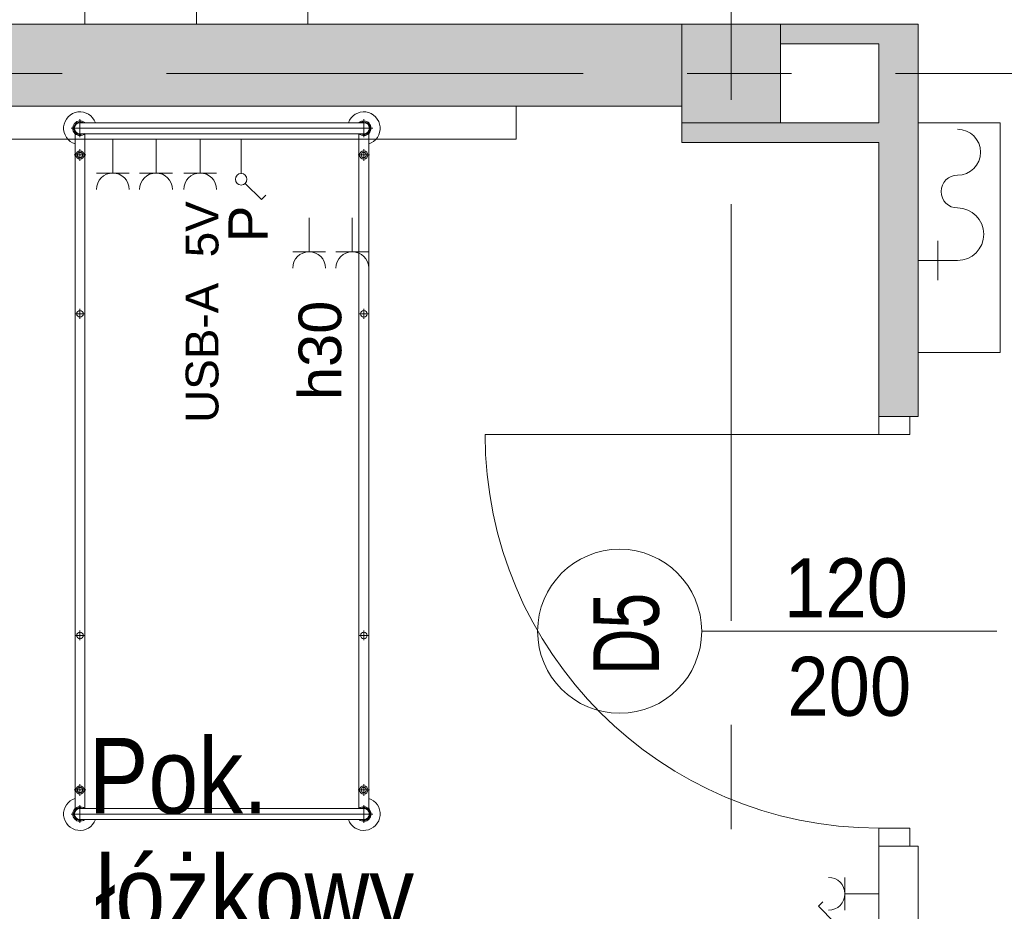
# Model space of a CAD drawing. Header units: centimetres. Extents: x -2424 to 1783, y 5 to 2907.
# Tile 13 of 94: x -829 to -529, y 1113 to 1385. Entities that reach past the tile are written whole.
import ezdxf

# ---------------------------------------------------------------- set-up
doc = ezdxf.new("R2010")
doc.units = ezdxf.units.CM
doc.linetypes.add('Dash', pattern=[60, 30, -30])
doc.linetypes.add('Oś', pattern=[222.25, 127, -31.75, 31.75, -31.75])
for name, color, linetype, lineweight in [('A-ANNO-NOTE', 131, 'Continuous', 9), ('A-AREA-IDEN', 2, 'Continuous', 13), ('A-DETL', 90, 'Continuous', 9), ('A-DETL-GENF', 92, 'Continuous', 13), ('A-DETL-MEDM', 33, 'Continuous', 13), ('A-DOOR', 31, 'Continuous', 13), ('A-WALL', 113, 'Continuous', 13), ('E-ELEC-EQPM', 71, 'Continuous', 9), ('I-FURN', 30, 'Continuous', 9), ('P-SANR-FIXT', 6, 'Continuous', 9), ('Q-SPCQ', 91, 'Continuous', 9), ('S-COLS', 52, 'Continuous', 13), ('S-GRID', 1, 'Continuous', 13), ('S-STRS', 31, 'Continuous', 13)]:
    doc.layers.add(name, color=color, linetype=linetype, lineweight=lineweight)
doc.layers.add('A-WALL-PATT', color=111, linetype='Continuous', lineweight=13, plot=False)
doc.styles.add('Arial', font='arial.ttf', dxfattribs={"width": 0.9, "height": 18})
doc.styles.add('Arial_1', font='arial.ttf', dxfattribs={"width": 0.7, "height": 20})
doc.styles.add('Arial_10', font='arial.ttf', dxfattribs={"width": 0.85, "height": 23})
doc.styles.add('Arial_4', font='arial.ttf', dxfattribs={"height": 10})
doc.styles.add('Arial_5', font='arial.ttf', dxfattribs={"height": 12})
doc.styles.add('Arial_6', font='arial.ttf', dxfattribs={"height": 13})

msp = doc.modelspace()

# ---------------------------------------------------------------- hatches: boundary and pattern name
at = {"layer": 'S-COLS', "lineweight": 9}
msp.add_hatch(color=251, dxfattribs=at).paths.add_polyline_path([(-597.62, 1353.33), (-597.62, 1383.33), (-627.62, 1383.33), (-627.62, 1353.33)], flags=0)

# ---------------------------------------------------------------- linework, layer by layer
at = {"layer": 'A-ANNO-NOTE', "color": 251, "lineweight": 9}
msp.add_line((-531.62, 1198.33), (-621.62, 1198.33), dxfattribs=at)
msp.add_line((-531.62, 1198.33), (-621.62, 1198.33), dxfattribs=at)
msp.add_circle((-646.62, 1198.33), 25, dxfattribs=at)
at = {"layer": 'A-DETL', "color": 251, "linetype": 'Dash', "lineweight": 9}
for points, knots in [([(-555.62, 1472.57), (-478.91, 1472.57), (-476.08, 1472.57), (-439.12, 1472.57), (-439.12, 1435.62), (-439.12, 1432.79), (-439.12, 1329.11), (-439.12, 1326.28), (-439.12, 1289.33), (-402.17, 1289.33), (-399.34, 1289.33), (54.38, 1289.33), (347.2, 1289.33), (391.67, 1289.33), (418.55, 1316.21), (413.88, 1393.93), (413.88, 1663.13)], [0, 0, 0, 0, 1.274059, 2.1133, 2.95254, 4.521491, 5.717221, 7.286172, 8.125412, 8.964652, 14.361634, 22.556861, 31.207392, 35.311818, 37.065318, 41.276562, 41.276562, 41.276562, 41.276562]), ([(-561.62, 233.02), (-511.61, 233.02), (-497.78, 233.02), (-439.12, 233.02), (-439.12, 251.36), (-439.12, 296.62), (-439.12, 1289.33), (-439.12, 1326.28), (-439.12, 1329.11), (-439.12, 1432.79), (-439.12, 1435.62), (-439.12, 1472.57), (-476.08, 1472.57), (-478.91, 1472.57), (-555.62, 1472.57)], [0, 0, 0, 0, 1.339676, 2.332925, 3.669947, 15.221807, 26.977257, 38.268666, 39.837617, 41.033347, 42.602298, 43.441538, 44.280778, 45.554838, 45.554838, 45.554838, 45.554838]), ([(-555.62, 1472.57), (-478.91, 1472.57), (-450.62, 1472.57), (-439.12, 1472.57), (-439.12, 1461.07), (-439.12, 1432.79), (-439.12, 1329.11), (-439.12, 1326.28), (-439.12, 1289.33), (-402.17, 1289.33), (-399.34, 1289.33), (54.38, 1289.33), (347.2, 1289.33), (391.67, 1289.33), (413.88, 1267.11), (413.88, 1211.15), (413.88, 1019.9)], [0, 0, 0, 0, 1.274059, 1.834911, 2.395763, 3.964714, 5.438832, 7.007784, 7.847024, 8.686264, 14.083246, 22.278473, 30.929004, 34.961158, 36.402966, 39.45005, 39.45005, 39.45005, 39.45005])]:
    msp.add_open_spline(points, degree=3, knots=knots, dxfattribs=at)
at = {"layer": 'A-DETL-GENF', "color": 251, "lineweight": 9}
for p, q in [((-567.62, 1263.83), (-567.62, 1258.33)), ((-558.12, 1263.83), (-567.62, 1263.83)), ((-558.12, 1258.33), (-558.12, 1263.83)), ((-567.62, 1258.33), (-558.12, 1258.33)), ((-558.12, 1138.33), (-567.62, 1138.33)), ((-567.62, 1138.33), (-567.62, 1132.83)), ((-558.12, 1132.83), (-558.12, 1138.33)), ((-567.62, 1132.83), (-558.12, 1132.83))]:
    msp.add_line(p, q, dxfattribs=at)
at = {"layer": 'A-DETL-MEDM', "color": 251, "lineweight": 9}
for p, q in [((-567.62, 1258.33), (-567.62, 1263.83)), ((-567.62, 1263.83), (-558.12, 1263.83)), ((-558.12, 1263.83), (-558.12, 1258.33)), ((-558.12, 1258.33), (-567.62, 1258.33)), ((-558.12, 1138.33), (-567.62, 1138.33)), ((-567.62, 1138.33), (-567.62, 1132.83)), ((-558.12, 1132.83), (-558.12, 1138.33)), ((-567.62, 1132.83), (-558.12, 1132.83))]:
    msp.add_line(p, q, dxfattribs=at)
at = {"layer": 'A-DOOR', "color": 251, "lineweight": 9}
msp.add_line((-567.62, 1258.33), (-687.62, 1258.33), dxfattribs=at)
msp.add_arc((-567.62, 1258.33), 120, 180, 270, dxfattribs=at)
at = {"layer": 'A-WALL', "color": 251, "lineweight": 9}
for p, q in [((-627.62, 1383.33), (-1197.62, 1383.33)), ((-555.62, 1383.33), (-597.62, 1383.33)), ((-555.62, 1353.33), (-555.62, 1383.33)), ((-597.62, 1377.33), (-567.62, 1377.33)), ((-567.62, 1377.33), (-567.62, 1353.33)), ((-1197.62, 1358.33), (-627.62, 1358.33)), ((-627.62, 1353.33), (-627.62, 1347.33)), ((-567.62, 1353.33), (-597.62, 1353.33)), ((-627.62, 1347.33), (-567.62, 1347.33)), ((-567.62, 1347.33), (-567.62, 1263.83)), ((-555.62, 1263.83), (-555.62, 1283.33)), ((-558.12, 1263.83), (-555.62, 1263.83)), ((-567.62, 1132.83), (-567.62, 1042.83)), ((-555.62, 1132.83), (-558.12, 1132.83)), ((-555.62, 1042.83), (-555.62, 1132.83))]:
    msp.add_line(p, q, dxfattribs=at)
at = {"layer": 'A-WALL-PATT', "color": 251, "linetype": 'Continuous', "lineweight": 9, "extrusion": (0, 0, -1)}
for points in [[(628.18, 1358.33), (1197.62, 1383.33), (1197.62, 1358.33)], [(1197.62, 1383.33), (628.18, 1358.33), (627.62, 1383.33)], [(627.62, 1383.33), (628.18, 1358.33), (627.62, 1358.33)], [(582.69, 1377.33), (597.62, 1383.33), (597.62, 1377.33)], [(597.62, 1383.33), (582.69, 1377.33), (567.62, 1383.33)], [(567.62, 1383.33), (582.69, 1377.33), (567.62, 1377.33)], [(558.12, 1263.83), (567.62, 1383.33), (567.62, 1263.83)], [(567.62, 1383.33), (558.12, 1263.83), (555.62, 1383.33)], [(555.62, 1383.33), (558.12, 1263.83), (555.62, 1263.83)], [(597.62, 1347.33), (627.62, 1353.33), (627.62, 1347.33)], [(627.62, 1353.33), (597.62, 1347.33), (567.62, 1353.33)], [(567.62, 1353.33), (597.62, 1347.33), (567.62, 1347.33)]]:
    msp.add_solid(points, dxfattribs=at)
at = {"layer": 'E-ELEC-EQPM', "color": 251, "lineweight": 9}
for p, q in [((-577.96, 1123.33), (-577.96, 1113.33)), ((-577.96, 1118.33), (-567.62, 1118.33)), ((-586.05, 1114.51), (-584.74, 1115.82)), ((-581.11, 1109.56), (-586.05, 1114.51))]:
    msp.add_line(p, q, dxfattribs=at)
msp.add_arc((-582.96, 1118.33), 5, 270, 90, dxfattribs=at)
at = {"layer": 'I-FURN', "color": 251, "lineweight": 9}
for p, q in [((-811.12, 1348.9), (-811.12, 1354.35)), ((-724.62, 1348.9), (-724.62, 1354.35)), ((-813.85, 1351.63), (-721.9, 1351.63)), ((-811.12, 1353.33), (-724.62, 1353.33)), ((-812.62, 1349.98), (-812.62, 1144.27)), ((-811.12, 1349.93), (-724.62, 1349.93)), ((-809.62, 1144.33), (-809.62, 1349.98)), ((-726.12, 1144.27), (-726.12, 1349.93)), ((-723.12, 1349.98), (-723.12, 1144.27)), ((-811.12, 1341.73), (-811.12, 1345.23)), ((-724.62, 1341.73), (-724.62, 1345.23)), ((-812.87, 1343.48), (-809.37, 1343.48)), ((-722.87, 1343.48), (-726.37, 1343.48)), ((-811.12, 1296.57), (-811.12, 1293.57)), ((-724.62, 1296.57), (-724.62, 1293.57)), ((-812.62, 1295.07), (-809.62, 1295.07)), ((-723.12, 1295.07), (-726.12, 1295.07)), ((-811.12, 1198.57), (-811.12, 1195.57)), ((-724.62, 1198.57), (-724.62, 1195.57)), ((-812.62, 1197.07), (-809.62, 1197.07)), ((-723.12, 1197.07), (-726.12, 1197.07)), ((-812.87, 1149.95), (-809.37, 1149.95)), ((-811.12, 1151.7), (-811.12, 1148.2)), ((-722.87, 1149.95), (-726.37, 1149.95)), ((-724.62, 1151.7), (-724.62, 1148.2)), ((-811.12, 1145.35), (-811.12, 1139.9)), ((-811.12, 1144.33), (-724.62, 1144.33)), ((-724.62, 1145.35), (-724.62, 1139.9)), ((-721.9, 1142.63), (-813.85, 1142.63)), ((-811.12, 1140.93), (-724.62, 1140.93))]:
    msp.add_line(p, q, dxfattribs=at)
for centre, radius in [((-811.12, 1343.48), 1.25), ((-724.62, 1343.48), 1.25), ((-811.12, 1343.48), 0.8), ((-724.62, 1343.48), 0.8), ((-811.12, 1295.07), 1), ((-724.62, 1295.07), 1), ((-811.12, 1197.07), 1), ((-724.62, 1197.07), 1), ((-811.12, 1149.95), 1.25), ((-811.12, 1149.95), 0.8), ((-724.62, 1149.95), 1.25), ((-724.62, 1149.95), 0.8)]:
    msp.add_circle(centre, radius, dxfattribs=at)
for centre, radius, start, end in [((-811.12, 1351.63), 5, 19.8769, 252.5424), ((-724.62, 1351.63), 5, 287.4576, 160.1231), ((-811.12, 1351.63), 2.23, 49.8221, 312.3887), ((-724.62, 1351.63), 2.23, 229.8221, 130.1779), ((-811.12, 1351.63), 1.93, 62.0207, 297.9793), ((-811.12, 1351.63), 1.7, 90, 270), ((-724.62, 1351.63), 1.93, 242.0207, 117.9793), ((-724.62, 1351.63), 1.7, 270, 90), ((-811.12, 1142.63), 5, 107.4576, 340.1231), ((-724.62, 1142.63), 5, 199.8769, 72.5424), ((-811.12, 1142.63), 2.23, 49.8221, 310.1779), ((-811.12, 1142.63), 1.93, 62.0207, 297.9793), ((-811.12, 1142.63), 1.7, 90, 270), ((-724.62, 1142.63), 2.23, 229.8221, 130.1779), ((-724.62, 1142.63), 1.93, 242.0207, 117.9793), ((-724.62, 1142.63), 1.7, 270, 90)]:
    msp.add_arc(centre, radius, start, end, dxfattribs=at)
at = {"layer": 'P-SANR-FIXT', "color": 251, "lineweight": 9}
for p, q in [((-530.62, 1353.33), (-555.62, 1353.33)), ((-555.62, 1353.33), (-555.62, 1283.33)), ((-555.62, 1283.33), (-555.62, 1353.33)), ((-555.62, 1353.33), (-530.62, 1353.33)), ((-530.62, 1283.33), (-530.62, 1353.33)), ((-530.62, 1353.33), (-530.62, 1283.33)), ((-549.62, 1311.33), (-549.62, 1317.33)), ((-555.62, 1311.33), (-543.62, 1311.33)), ((-549.62, 1311.33), (-549.62, 1305.33)), ((-555.62, 1283.33), (-530.62, 1283.33)), ((-530.62, 1283.33), (-555.62, 1283.33))]:
    msp.add_line(p, q, dxfattribs=at)
for centre, radius, start, end in [((-543.62, 1344.33), 7, 270, 90), ((-543.62, 1332.33), 5, 90, 270), ((-543.62, 1319.33), 8, 270, 90)]:
    msp.add_arc(centre, radius, start, end, dxfattribs=at)
at = {"layer": 'Q-SPCQ', "color": 251, "lineweight": 9}
for p, q in [((-678.12, 1358.33), (-678.12, 1348.33)), ((-678.12, 1348.33), (-1018.12, 1348.33)), ((-801.12, 1337.99), (-801.12, 1348.33)), ((-787.95, 1337.99), (-787.95, 1348.33)), ((-774.49, 1337.99), (-774.49, 1348.33)), ((-761.98, 1348.33), (-761.98, 1337.83)), ((-796.12, 1337.99), (-806.12, 1337.99)), ((-782.95, 1337.99), (-792.95, 1337.99)), ((-769.49, 1337.99), (-779.49, 1337.99)), ((-760.75, 1334.84), (-755.8, 1329.9)), ((-755.8, 1329.9), (-754.49, 1331.21)), ((-741.29, 1313.99), (-741.29, 1324.33)), ((-728.12, 1313.99), (-728.12, 1324.33)), ((-736.29, 1313.99), (-746.29, 1313.99)), ((-723.12, 1313.99), (-733.12, 1313.99))]:
    msp.add_line(p, q, dxfattribs=at)
msp.add_circle((-761.98, 1336.08), 1.75, dxfattribs=at)
for centre in [(-801.12, 1332.99), (-787.95, 1332.99), (-774.49, 1332.99), (-741.29, 1308.99), (-728.12, 1308.99)]:
    msp.add_arc(centre, 5, 0, 180, dxfattribs=at)
at = {"layer": 'S-COLS', "color": 251, "lineweight": 9}
for p, q in [((-597.62, 1383.33), (-627.62, 1383.33)), ((-627.62, 1383.33), (-627.62, 1353.33)), ((-597.62, 1353.33), (-597.62, 1383.33)), ((-627.62, 1353.33), (-597.62, 1353.33))]:
    msp.add_line(p, q, dxfattribs=at)
at = {"layer": 'S-GRID', "color": 251, "linetype": 'Oś', "lineweight": 9}
for p, q in [((-612.62, 2884.27), (-612.62, 27.13)), ((1342.46, 1368.33), (-1368.76, 1368.33))]:
    msp.add_line(p, q, dxfattribs=at)
at = {"layer": 'S-STRS', "color": 251, "lineweight": 9}
for p, q in [((-809.62, 1383.33), (-809.62, 1533.33)), ((-809.62, 1383.33), (-809.62, 1533.33)), ((-775.62, 1383.33), (-775.62, 1533.33)), ((-775.62, 1383.33), (-775.62, 1533.33)), ((-741.62, 1383.33), (-741.62, 1533.33)), ((-741.62, 1383.33), (-741.62, 1533.33))]:
    msp.add_line(p, q, dxfattribs=at)

# ---------------------------------------------------------------- texts
at = {"layer": 'A-ANNO-NOTE', "color": 251, "lineweight": 9}
for s, height, style, p in [('P', 12, 'Arial_5', (-753.87, 1316.87)), ('USB-A  5V', 10, 'Arial_4', (-768.92, 1261.85)), ('h30', 13, 'Arial_6', (-731.48, 1268.78))]:
    msp.add_text(s, height=height, rotation=90, dxfattribs=dict(at, style=style)).set_placement(p)
at = {"layer": 'A-ANNO-NOTE', "color": 251, "lineweight": 9, "style": 'Arial', "width": 0.9}
for s, p in [('120', (-596.5, 1202.56)), ('200', (-595.51, 1172.56)), ('200', (-595.51, 1172.56))]:
    msp.add_text(s, height=18, dxfattribs=at).set_placement(p)
at = {"layer": 'A-ANNO-NOTE', "color": 251, "lineweight": 9, "style": 'Arial_1', "width": 0.7}
msp.add_text('D5', height=20, rotation=90, dxfattribs=at).set_placement((-634.66, 1185.05))
at = {"layer": 'A-AREA-IDEN', "color": 251, "lineweight": 9, "style": 'Arial_10', "width": 0.85}
for s, p in [('Pok.', (-808.48, 1142.81)), ('łóżkowy', (-806.41, 1106.91))]:
    msp.add_text(s, height=23, dxfattribs=at).set_placement(p)

doc.saveas('drawing.dxf')
